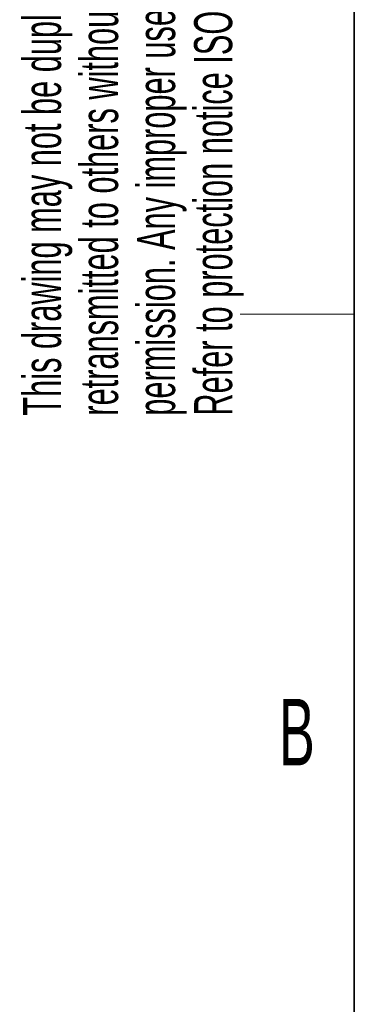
# Model space of a CAD drawing. Header units: millimetres. Extents: x 5 to 418, y 2 to 292.
# Tile 13 of 51: x 8 to 26, y 201 to 253. Entities that reach past the tile are written whole.
import ezdxf

# ---------------------------------------------------------------- set-up
doc = ezdxf.new("R2010")
doc.units = ezdxf.units.MM
doc.layers.add('SLD-0', color=7, linetype='Continuous')
doc.styles.add('SLDTEXTSTYLE0', font='TXT', dxfattribs={"width": 0.605})

msp = doc.modelspace()

# ---------------------------------------------------------------- linework, layer by layer
at = {"layer": 'SLD-0', "lineweight": 35}
msp.add_line((26, 282.5), (26, 12), dxfattribs=at)
at = {"layer": 'SLD-0', "lineweight": 18}
msp.add_line((20, 237.25), (26, 237.25), dxfattribs=at)

# ---------------------------------------------------------------- texts
at = {"layer": 'SLD-0', "char_height": 2, "attachment_point": 1, "rotation": 90, "style": 'SLDTEXTSTYLE0'}
for s, insert in [('permission. Any improper use is forbidden.', (14.5783, 231.9088)), ('retransmitted to others without our prior', (11.5783, 231.9088)), ('Refer to protection notice ISO 16016:2016', (17.5783, 231.9088)), ('This drawing may not be duplicated nor', (8.5783, 231.9088))]:
    msp.add_mtext(s, dxfattribs=dict(at, insert=insert))
at = {"layer": 'SLD-0', "insert": (22.9816, 217.0011), "char_height": 3.5, "attachment_point": 2, "style": 'SLDTEXTSTYLE0'}
msp.add_mtext('B', dxfattribs=at)

doc.saveas('drawing.dxf')
